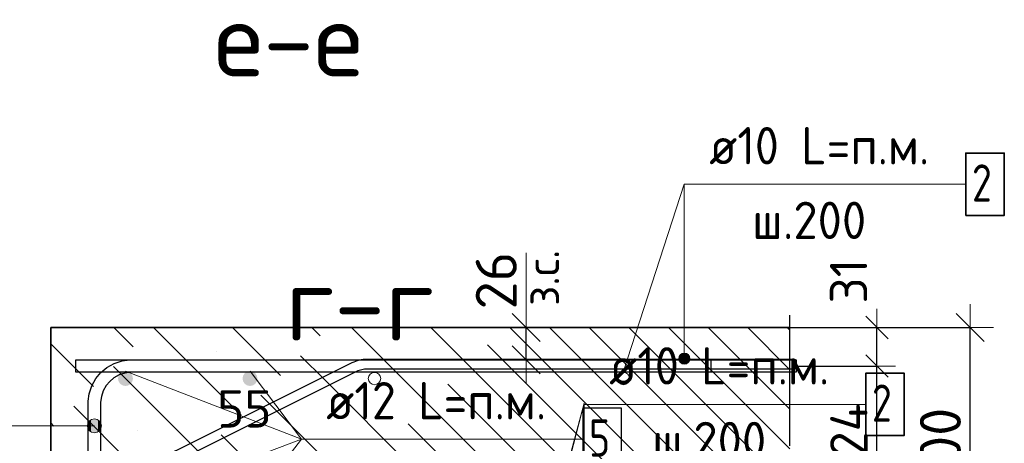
# Model space of a CAD drawing. Header units: metres. Extents: x -38 to 114, y -15 to 21.
# Tile 130 of 244: x 72.101 to 72.892, y 3.525 to 3.866. Entities that reach past the tile are written whole.
import ezdxf

# ---------------------------------------------------------------- set-up
doc = ezdxf.new("R2010")
doc.units = ezdxf.units.M
doc.header["$PDMODE"] = 65
doc.linetypes.add('______4', pattern=[0.135, 0.105, -0.03])
for name, color, linetype, lineweight in [('XR$3$Арм. стержнями верхней зоны', 180, 'Continuous', 35), ('XR$3$Арм.стержн. Арматура края', 96, 'Continuous', 35), ('XR$3$Арм.стержн. Доп. арматура', 180, 'Continuous', 35), ('XR$3$Размерная линия (1)', 7, 'Continuous', 13), ('XR$3$Размерная линия_ общее', 7, 'Continuous', 13), ('XR$4$Арм. стержнями верхней зоны', 180, 'Continuous', 35), ('XR$4$ВК__отв в полу 1-2 эт', 220, 'Continuous', 25), ('XR$4$Размерная линия (1)', 7, 'Continuous', 13), ('XR$6$Арм. стержнями верхней зоны', 180, 'Continuous', 35), ('XR$6$ВК__отв в полу 1-2 эт', 220, 'Continuous', 25), ('XR$6$Размерная линия (1)', 7, 'Continuous', 13)]:
    doc.layers.add(name, color=color, linetype=linetype, lineweight=lineweight)
doc.styles.add('ISOCPEUR', font='txt')
doc.dimstyles.new('DIMSTYLE_11', dxfattribs={"dimtxt": 0.033, "dimasz": 0.0375, "dimexe": 0, "dimexo": 0, "dimgap": 0.0165, "dimtad": 2, "dimdec": 0, "dimlfac": 1000, "dimrnd": 1, "dimzin": 12, "dimdsep": 46, "dimtxsty": 'ISOCPEUR', "dimblk1": 'ALL_ML_STRICH', "dimblk2": 'ALL_ML_STRICH', "dimsah": 1, "dimcen": 0, "dimclrd": 7, "dimclre": 256, "dimclrt": 7, "dimadec": 0, "dimazin": 0, "dimtfac": 1, "dimtdec": 0, "dimtix": 1, "dimtmove": 2, "dimatfit": 3, "dimfxl": 0, "dimtvp": 1.2, "dimtzin": 0, "dimlwd": 0, "dimlwe": -3, "dimarcsym": 0})
doc.dimstyles.new('DIMSTYLE_12', dxfattribs={"dimtxt": 0.03, "dimasz": 0.03, "dimexe": 0, "dimexo": 0, "dimgap": 0.015, "dimtad": 2, "dimdec": 0, "dimlfac": 1000, "dimrnd": 1, "dimzin": 12, "dimdsep": 46, "dimtxsty": 'ISOCPEUR', "dimblk1": 'ALL_ML_STRICH', "dimblk2": 'ALL_ML_STRICH', "dimsah": 1, "dimcen": 0, "dimclrd": 7, "dimclre": 256, "dimclrt": 7, "dimadec": 0, "dimazin": 0, "dimtfac": 1, "dimtdec": 0, "dimtix": 1, "dimtmove": 2, "dimatfit": 3, "dimfxl": 0, "dimtzin": 0, "dimlwd": 0, "dimlwe": -3, "dimarcsym": 0})
doc.dimstyles.new('DIMSTYLE_14', dxfattribs={"dimtxt": 0.03, "dimasz": 0.03, "dimexe": 0, "dimexo": 0, "dimgap": 0.015, "dimtad": 2, "dimdec": 0, "dimlfac": 1000, "dimrnd": 1, "dimzin": 12, "dimdsep": 46, "dimtxsty": 'ISOCPEUR', "dimblk1": 'ALL_ML_STRICH', "dimblk2": 'ALL_ML_STRICH', "dimsah": 1, "dimcen": 0, "dimclrd": 7, "dimclre": 256, "dimclrt": 7, "dimadec": 0, "dimazin": 0, "dimtfac": 1, "dimtdec": 0, "dimtix": 1, "dimtmove": 2, "dimatfit": 3, "dimfxl": 0, "dimtvp": 1.2, "dimtzin": 0, "dimlwd": 0, "dimlwe": -3, "dimarcsym": 0})
doc.dimstyles.new('DIMSTYLE_23', dxfattribs={"dimtxt": 0.03, "dimasz": 0.03, "dimexe": 0, "dimexo": 0, "dimgap": 0.015, "dimtad": 2, "dimdec": 0, "dimlfac": 1000, "dimrnd": 5, "dimzin": 12, "dimdsep": 46, "dimtxsty": 'ISOCPEUR', "dimblk1": 'ALL_ML_STRICH', "dimblk2": 'ALL_ML_STRICH', "dimsah": 1, "dimcen": 0, "dimclrd": 7, "dimclre": 256, "dimclrt": 7, "dimadec": 0, "dimazin": 0, "dimtfac": 1, "dimtdec": 0, "dimtix": 1, "dimtmove": 2, "dimatfit": 3, "dimfxl": 0, "dimtvp": 1.2, "dimtzin": 0, "dimlwd": 0, "dimlwe": -3, "dimarcsym": 0})
doc.dimstyles.new('DIMSTYLE_31', dxfattribs={"dimtxt": 0.03, "dimasz": 0.03, "dimexe": 0, "dimexo": 0, "dimgap": 0.015, "dimtad": 0, "dimdec": 0, "dimlfac": 1000, "dimrnd": 5, "dimzin": 12, "dimdsep": 46, "dimtxsty": 'ISOCPEUR', "dimblk1": 'ALL_ML_STRICH', "dimblk2": 'ALL_ML_STRICH', "dimsah": 1, "dimcen": 0, "dimclrd": 7, "dimclre": 256, "dimclrt": 7, "dimadec": 0, "dimazin": 0, "dimtfac": 1, "dimtdec": 0, "dimtix": 1, "dimtmove": 2, "dimatfit": 3, "dimfxl": 0, "dimtvp": 1.2, "dimtzin": 0, "dimlwd": 0, "dimlwe": -3, "dimarcsym": 0})
doc.dimstyles.new('DIMSTYLE_8', dxfattribs={"dimtxt": 0.033, "dimasz": 0.0375, "dimexe": 0, "dimexo": 0, "dimgap": 0.0165, "dimtad": 2, "dimdec": 0, "dimlfac": 1000, "dimrnd": 1, "dimzin": 12, "dimdsep": 46, "dimtxsty": 'ISOCPEUR', "dimblk1": 'ALL_ML_STRICH', "dimblk2": 'ALL_ML_STRICH', "dimsah": 1, "dimcen": 0, "dimclrd": 7, "dimclre": 256, "dimclrt": 7, "dimadec": 0, "dimazin": 0, "dimtfac": 1, "dimtdec": 0, "dimtix": 1, "dimtmove": 2, "dimatfit": 3, "dimfxl": 0, "dimtzin": 0, "dimlwd": 0, "dimlwe": -3, "dimarcsym": 0})
pattern_1 = [(135, (0, 0), (-0.031819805, -0.031819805), [0.4, -0.05, 0, -0.05]), (135, (-0.01591, -0.01591), (-0.031819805, -0.031819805), [0.8, -0.1, 0.1, -0.1])]

# ---------------------------------------------------------------- blocks, each defined once
blk = doc.blocks.new('ALL_ML_STRICH')
at = {"color": 0, "linetype": 'ByBlock', "lineweight": -2}
for p, q in [((0, -0.5), (0, 0.5)), ((-0.3, -0.3), (0.3, 0.3)), ((-1, 0), (0.5, 0))]:
    blk.add_line(p, q, dxfattribs=at)
blk = doc.blocks.new('*D95')
at = {"layer": 'DEFPOINTS', "color": 7, "linetype": 'Continuous', "lineweight": 13, "transparency": 33554687}
for p in [(72.69287, 3.61831), (72.69287, 3.41831), (72.86441, 3.41831)]:
    blk.add_point(p, dxfattribs=at)
at = {"layer": 'XR$3$Размерная линия_ общее', "color": 253, "linetype": 'Continuous', "lineweight": -2, "true_color": 0xa0a0a0, "transparency": 33554687}
for p, q in [((72.71287, 3.61831), (72.86441, 3.61831)), ((72.71287, 3.41831), (72.86441, 3.41831))]:
    blk.add_line(p, q, dxfattribs=at)
at = {"layer": 'XR$3$Размерная линия_ общее', "color": 7, "linetype": 'Continuous', "lineweight": -2, "transparency": 33554687}
blk.add_line((72.86441, 3.41831), (72.86441, 3.61831), dxfattribs=at)
at = {"layer": 'XR$3$Размерная линия_ общее', "color": 7, "linetype": 'Continuous', "lineweight": 13, "transparency": 33554687, "xscale": 0.0375, "yscale": 0.0375, "zscale": 0.0375}
for p, rotation in [((72.86441, 3.61831), 90), ((72.86441, 3.41831), 270)]:
    blk.add_blockref('ALL_ML_STRICH', p, dxfattribs=dict(at, rotation=rotation))
at = {"layer": 'XR$3$Размерная линия_ общее', "color": 7, "linetype": 'Continuous', "lineweight": 13, "transparency": 33554687, "insert": (72.84041, 3.51996), "char_height": 0.033, "width": 0.099, "attachment_point": 5, "rotation": 90, "style": 'ISOCPEUR'}
blk.add_mtext('\\A1;{200}', dxfattribs=at)
blk = doc.blocks.new('*D164')
at = {"layer": 'DEFPOINTS', "color": 7, "linetype": 'Continuous', "lineweight": 13, "transparency": 33554687}
for p in [(72.4677, 3.61831), (72.4677, 3.59231), (72.50769, 3.59231)]:
    blk.add_point(p, dxfattribs=at)
at = {"layer": 'XR$3$Размерная линия_ общее', "color": 253, "linetype": 'Continuous', "lineweight": -2, "true_color": 0xa0a0a0, "transparency": 33554687}
for p, q in [((72.4877, 3.61831), (72.50769, 3.61831)), ((72.4877, 3.59231), (72.50769, 3.59231))]:
    blk.add_line(p, q, dxfattribs=at)
at = {"layer": 'XR$3$Размерная линия_ общее', "color": 7, "linetype": 'Continuous', "lineweight": -2, "transparency": 33554687}
blk.add_line((72.50769, 3.59231), (72.50769, 3.61831), dxfattribs=at)
at = {"layer": 'XR$3$Размерная линия_ общее', "color": 7, "linetype": 'Continuous', "lineweight": 13, "transparency": 33554687, "xscale": 0.0375, "yscale": 0.0375, "zscale": 0.0375}
for p, rotation in [((72.50769, 3.61831), 90), ((72.50769, 3.59231), 270)]:
    blk.add_blockref('ALL_ML_STRICH', p, dxfattribs=dict(at, rotation=rotation))
at = {"layer": 'XR$3$Размерная линия_ общее', "color": 7, "linetype": 'Continuous', "lineweight": 13, "transparency": 33554687, "insert": (72.50722, 3.63567), "char_height": 0.027, "width": 0.00135, "attachment_point": 1, "rotation": 90, "line_spacing_factor": 0.60241, "style": 'ISOCPEUR'}
blk.add_mtext('з.с.', dxfattribs=at)
at = {"layer": 'XR$3$Размерная линия_ общее', "color": 7, "linetype": 'Continuous', "lineweight": 13, "transparency": 33554687, "insert": (72.48369, 3.65603), "char_height": 0.033, "width": 0.066, "attachment_point": 5, "rotation": 90, "style": 'ISOCPEUR'}
blk.add_mtext('\\A1;{26}', dxfattribs=at)
blk = doc.blocks.new('*D214')
at = {"layer": 'DEFPOINTS', "color": 7, "linetype": 'Continuous', "lineweight": 13, "transparency": 33554687}
for p in [(72.70378, 3.58731), (72.69675, 3.46331), (72.78941, 3.46331)]:
    blk.add_point(p, dxfattribs=at)
at = {"layer": 'XR$3$Размерная линия (1)', "color": 9, "linetype": 'Continuous', "lineweight": -2, "true_color": 0xc7c7c7, "transparency": 33554687}
for p, q in [((72.72378, 3.58731), (72.78941, 3.58731)), ((72.71675, 3.46331), (72.78941, 3.46331))]:
    blk.add_line(p, q, dxfattribs=at)
at = {"layer": 'XR$3$Размерная линия (1)', "color": 7, "linetype": 'Continuous', "lineweight": -2, "transparency": 33554687}
blk.add_line((72.78941, 3.46331), (72.78941, 3.58731), dxfattribs=at)
at = {"layer": 'XR$3$Размерная линия (1)', "color": 7, "linetype": 'Continuous', "lineweight": 13, "transparency": 33554687, "xscale": 0.03, "yscale": 0.03, "zscale": 0.03}
for p, rotation in [((72.78941, 3.58731), 90), ((72.78941, 3.46331), 270)]:
    blk.add_blockref('ALL_ML_STRICH', p, dxfattribs=dict(at, rotation=rotation))
at = {"layer": 'XR$3$Размерная линия (1)', "color": 7, "linetype": 'Continuous', "lineweight": 13, "transparency": 33554687, "insert": (72.76691, 3.52831), "char_height": 0.03, "width": 0.09, "attachment_point": 5, "rotation": 90, "style": 'ISOCPEUR'}
blk.add_mtext('\\A1;{124}', dxfattribs=at)
blk = doc.blocks.new('*D215')
at = {"layer": 'DEFPOINTS', "color": 7, "linetype": 'Continuous', "lineweight": 13, "transparency": 33554687}
for p in [(72.68591, 3.61831), (72.70378, 3.58731), (72.78941, 3.58731)]:
    blk.add_point(p, dxfattribs=at)
at = {"layer": 'XR$3$Размерная линия (1)', "color": 9, "linetype": 'Continuous', "lineweight": -2, "true_color": 0xc7c7c7, "transparency": 33554687}
for p, q in [((72.70591, 3.61831), (72.78941, 3.61831)), ((72.72378, 3.58731), (72.78941, 3.58731))]:
    blk.add_line(p, q, dxfattribs=at)
at = {"layer": 'XR$3$Размерная линия (1)', "color": 7, "linetype": 'Continuous', "lineweight": -2, "transparency": 33554687}
blk.add_line((72.78941, 3.58731), (72.78941, 3.61831), dxfattribs=at)
at = {"layer": 'XR$3$Размерная линия (1)', "color": 7, "linetype": 'Continuous', "lineweight": 13, "transparency": 33554687, "xscale": 0.03, "yscale": 0.03, "zscale": 0.03}
for p, rotation in [((72.78941, 3.61831), 90), ((72.78941, 3.58731), 270)]:
    blk.add_blockref('ALL_ML_STRICH', p, dxfattribs=dict(at, rotation=rotation))
at = {"layer": 'XR$3$Размерная линия (1)', "color": 7, "linetype": 'Continuous', "lineweight": 13, "transparency": 33554687, "insert": (72.76667, 3.6556), "char_height": 0.03, "width": 0.06, "attachment_point": 5, "rotation": 90, "style": 'ISOCPEUR'}
blk.add_mtext('\\A1;{31}', dxfattribs=at)
blk = doc.blocks.new('*D236')
at = {"layer": 'DEFPOINTS', "color": 7, "linetype": 'Continuous', "lineweight": 13, "transparency": 33554687}
for p in [(72.04592, 3.45831), (72.01108, 3.42331), (72.13584, 3.42331)]:
    blk.add_point(p, dxfattribs=at)
at = {"layer": 'XR$3$Размерная линия (1)', "color": 9, "linetype": 'Continuous', "lineweight": -2, "true_color": 0xc7c7c7, "transparency": 33554687}
for p, q in [((72.01108, 3.45831), (72.01108, 3.45831)), ((72.11584, 3.42331), (72.01108, 3.42331))]:
    blk.add_line(p, q, dxfattribs=at)
at = {"layer": 'XR$3$Размерная линия (1)', "color": 7, "linetype": 'Continuous', "lineweight": -2, "transparency": 33554687}
blk.add_line((72.01108, 3.42331), (72.01108, 3.45831), dxfattribs=at)
at = {"layer": 'XR$3$Размерная линия (1)', "color": 7, "linetype": 'Continuous', "lineweight": 13, "transparency": 33554687, "xscale": 0.03, "yscale": 0.03, "zscale": 0.03}
for p, rotation in [((72.01108, 3.45831), 90), ((72.01108, 3.42331), 270)]:
    blk.add_blockref('ALL_ML_STRICH', p, dxfattribs=dict(at, rotation=rotation))
at = {"layer": 'XR$3$Размерная линия (1)', "color": 7, "linetype": 'Continuous', "lineweight": 13, "transparency": 33554687, "insert": (72.08006, 3.50299), "char_height": 0.03, "width": 0.06, "attachment_point": 5, "rotation": 90, "style": 'ISOCPEUR'}
blk.add_mtext('\\A1;{35}', dxfattribs=at)
blk = doc.blocks.new('*D292')
at = {"layer": 'DEFPOINTS', "color": 7, "linetype": 'Continuous', "lineweight": 13, "transparency": 33554687}
for p in [(72.20014, 3.47904), (72.20014, 3.39197), (72.25514, 3.35697)]:
    blk.add_point(p, dxfattribs=at)
at = {"layer": 'XR$4$Размерная линия (1)', "color": 9, "linetype": 'Continuous', "lineweight": -2, "true_color": 0xc7c7c7, "transparency": 33554687}
for p, q in [((72.20014, 3.41197), (72.20014, 3.47904)), ((72.25514, 3.37697), (72.25514, 3.47904))]:
    blk.add_line(p, q, dxfattribs=at)
at = {"layer": 'XR$4$Размерная линия (1)', "color": 7, "linetype": 'Continuous', "lineweight": -2, "transparency": 33554687}
blk.add_line((72.20014, 3.47904), (72.25514, 3.47904), dxfattribs=at)
at = {"layer": 'XR$4$Размерная линия (1)', "color": 7, "linetype": 'Continuous', "lineweight": 13, "transparency": 33554687, "xscale": 0.03, "yscale": 0.03, "zscale": 0.03, "rotation": 180}
blk.add_blockref('ALL_ML_STRICH', (72.20014, 3.47904), dxfattribs=at)
at = {"layer": 'XR$4$Размерная линия (1)', "color": 7, "linetype": 'Continuous', "lineweight": 13, "transparency": 33554687, "xscale": 0.03, "yscale": 0.03, "zscale": 0.03}
blk.add_blockref('ALL_ML_STRICH', (72.25514, 3.47904), dxfattribs=at)
at = {"layer": 'XR$4$Размерная линия (1)', "color": 7, "linetype": 'Continuous', "lineweight": 13, "transparency": 33554687, "insert": (72.28141, 3.55291), "char_height": 0.03, "width": 0.06, "attachment_point": 5, "style": 'ISOCPEUR'}
blk.add_mtext('\\A1;{55}', dxfattribs=at)
blk = doc.blocks.new('*D670')
at = {"layer": 'DEFPOINTS', "color": 7, "linetype": 'Continuous', "lineweight": 13, "transparency": 33554687}
for p in [(72.20014, 3.47904), (72.20014, 3.39197), (72.25514, 3.35697)]:
    blk.add_point(p, dxfattribs=at)
at = {"layer": 'XR$6$Размерная линия (1)', "color": 9, "linetype": 'Continuous', "lineweight": -2, "true_color": 0xc7c7c7, "transparency": 33554687}
for p, q in [((72.20014, 3.41197), (72.20014, 3.47904)), ((72.25514, 3.37697), (72.25514, 3.47904))]:
    blk.add_line(p, q, dxfattribs=at)
at = {"layer": 'XR$6$Размерная линия (1)', "color": 7, "linetype": 'Continuous', "lineweight": -2, "transparency": 33554687}
blk.add_line((72.20014, 3.47904), (72.25514, 3.47904), dxfattribs=at)
at = {"layer": 'XR$6$Размерная линия (1)', "color": 7, "linetype": 'Continuous', "lineweight": 13, "transparency": 33554687, "xscale": 0.03, "yscale": 0.03, "zscale": 0.03, "rotation": 180}
blk.add_blockref('ALL_ML_STRICH', (72.20014, 3.47904), dxfattribs=at)
at = {"layer": 'XR$6$Размерная линия (1)', "color": 7, "linetype": 'Continuous', "lineweight": 13, "transparency": 33554687, "xscale": 0.03, "yscale": 0.03, "zscale": 0.03}
blk.add_blockref('ALL_ML_STRICH', (72.25514, 3.47904), dxfattribs=at)
at = {"layer": 'XR$6$Размерная линия (1)', "color": 7, "linetype": 'Continuous', "lineweight": 13, "transparency": 33554687, "insert": (72.28141, 3.55291), "char_height": 0.03, "width": 0.06, "attachment_point": 5, "style": 'ISOCPEUR'}
blk.add_mtext('\\A1;{55}', dxfattribs=at)

msp = doc.modelspace()

# ---------------------------------------------------------------- hatches: boundary and pattern name
at = {"linetype": 'Continuous', "lineweight": 13, "transparency": 33554687}
h = msp.add_hatch(dxfattribs=at)
h.set_pattern_fill('__________540', scale=0.015, style=0, pattern_type=2)
h.set_pattern_definition(pattern_1)
h.paths.add_polyline_path([(72.34592, 3.61831), (72.12592, 3.61831), (72.12592, 3.49831), (72.04592, 3.45831), (72.04592, 3.25831), (72.34592, 3.25831)], flags=0)
at = {"linetype": 'Continuous', "lineweight": 25, "transparency": 33554687}
h = msp.add_hatch(dxfattribs=at)
h.set_pattern_fill('__________540', scale=0.015, style=0, pattern_type=2)
h.set_pattern_definition(pattern_1)
h.paths.add_polyline_path([(72.34592, 3.61831), (72.34592, 3.41831), (72.71957, 3.41831), (72.71957, 3.61831)], flags=0)
at = {"layer": 'XR$3$Арм. стержнями верхней зоны', "linetype": 'Continuous', "lineweight": 13, "transparency": 33554687}
for points in [[(72.63863, 3.59556), (72.63089, 3.59556), (72.63026, 3.59331)], [(72.63863, 3.59556), (72.63026, 3.59331), (72.63926, 3.59331)], [(72.63926, 3.59331), (72.63026, 3.59331), (72.63089, 3.59106)], [(72.63701, 3.59718), (72.63251, 3.59718), (72.63089, 3.59556)], [(72.63701, 3.59718), (72.63089, 3.59556), (72.63863, 3.59556)], [(72.63926, 3.59331), (72.63089, 3.59106), (72.63863, 3.59106)], [(72.63863, 3.59106), (72.63089, 3.59106), (72.63251, 3.58944)], [(72.63251, 3.59718), (72.63701, 3.59718), (72.63476, 3.59781)], [(72.63863, 3.59106), (72.63251, 3.58944), (72.63701, 3.58944)], [(72.63701, 3.58944), (72.63251, 3.58944), (72.63476, 3.58881)]]:
    msp.add_hatch(color=7, dxfattribs=at).paths.add_polyline_path(points)
at = {"layer": 'XR$3$Арм.стержн. Арматура края', "linetype": 'Continuous', "lineweight": 13, "transparency": 33554687}
for points in [[(72.15608, 3.5421), (72.1581, 3.53445), (72.1581, 3.54413)], [(72.1581, 3.54413), (72.16092, 3.53367), (72.16092, 3.54492)], [(72.1581, 3.54413), (72.1581, 3.53445), (72.16092, 3.53367)], [(72.16092, 3.54492), (72.16092, 3.53367), (72.16373, 3.53445)], [(72.16092, 3.54492), (72.16373, 3.53445), (72.16373, 3.54413)], [(72.16373, 3.54413), (72.16373, 3.53445), (72.16575, 3.53648)], [(72.16373, 3.54413), (72.16575, 3.53648), (72.16575, 3.5421)], [(72.15608, 3.53648), (72.15608, 3.5421), (72.15529, 3.53929)], [(72.15608, 3.5421), (72.15608, 3.53648), (72.1581, 3.53445)], [(72.16575, 3.5421), (72.16575, 3.53648), (72.16654, 3.53929)]]:
    msp.add_hatch(color=7, dxfattribs=at).paths.add_polyline_path(points)
at = {"layer": 'XR$3$Арм.стержн. Доп. арматура', "linetype": 'Continuous', "lineweight": 50, "transparency": 33554687}
for points in [[(72.19192, 3.57731), (72.19146, 3.5796), (72.19016, 3.58155), (72.18821, 3.58285), (72.18592, 3.58331), (72.18362, 3.58285), (72.18167, 3.58155), (72.18037, 3.5796), (72.17992, 3.57731), (72.18037, 3.57501), (72.18167, 3.57306), (72.18362, 3.57176), (72.18592, 3.57131), (72.18821, 3.57176), (72.19016, 3.57306), (72.19146, 3.57501)], [(72.29192, 3.57731), (72.29146, 3.5796), (72.29016, 3.58155), (72.28821, 3.58285), (72.28592, 3.58331), (72.28362, 3.58285), (72.28167, 3.58155), (72.28037, 3.5796), (72.27992, 3.57731), (72.28037, 3.57501), (72.28167, 3.57306), (72.28362, 3.57176), (72.28592, 3.57131), (72.28821, 3.57176), (72.29016, 3.57306), (72.29146, 3.57501)]]:
    msp.add_hatch(color=34, dxfattribs=at).paths.add_polyline_path(points)

# ---------------------------------------------------------------- linework, layer by layer
at = {"color": 7, "linetype": 'Continuous', "lineweight": 13, "transparency": 33554687}
for p, q in [((72.58592, 3.58326), (72.63476, 3.73347)), ((72.50769, 3.61831), (72.50769, 3.67831))]:
    msp.add_line(p, q, dxfattribs=at)
at = {"color": 7, "linetype": '______4', "lineweight": 25, "transparency": 33554687}
msp.add_line((72.71957, 3.31831), (72.71957, 3.71831), dxfattribs=at)
at = {"color": 7, "linetype": 'Continuous', "lineweight": 35, "transparency": 33554687}
for p, q in [((72.12592, 3.61831), (72.12592, 3.49831)), ((72.34592, 3.61831), (72.12592, 3.61831)), ((72.71957, 3.61831), (72.34592, 3.61831))]:
    msp.add_line(p, q, dxfattribs=at)
at = {"color": 7, "linetype": 'Continuous', "lineweight": 13, "transparency": 33554687}
for centre in [(72.38592, 3.57726), (72.58592, 3.57726)]:
    msp.add_circle(centre, 0.005, dxfattribs=at)
at = {"layer": 'XR$3$Арм. стержнями верхней зоны', "color": 7, "linetype": 'Continuous', "lineweight": 13, "transparency": 33554687}
for p, q in [((72.63476, 3.73347), (72.86076, 3.73347)), ((72.63476, 3.73347), (72.63476, 3.59331)), ((72.63026, 3.59331), (72.63026, 3.59331)), ((72.63476, 3.59781), (72.63476, 3.59781)), ((72.63926, 3.59331), (72.63926, 3.59331)), ((72.63476, 3.58881), (72.63476, 3.58881))]:
    msp.add_line(p, q, dxfattribs=at)
at = {"layer": 'XR$3$Арм. стержнями верхней зоны', "color": 7, "linetype": 'Continuous', "lineweight": 35, "transparency": 33554687}
msp.add_lwpolyline([(72.86076, 3.70847), (72.89176, 3.70847), (72.89176, 3.75847), (72.86076, 3.75847), (72.86076, 3.70847)], dxfattribs=at)
at = {"layer": 'XR$3$Арм. стержнями верхней зоны', "color": 4, "linetype": 'Continuous', "lineweight": 25, "transparency": 33554687}
msp.add_lwpolyline([(72.14592, 3.59231), (72.72457, 3.59231), (72.72457, 3.58231), (72.14592, 3.58231), (72.14592, 3.59231)], dxfattribs=at)
at = {"layer": 'XR$3$Арм. стержнями верхней зоны', "color": 7, "linetype": 'Continuous', "lineweight": 13, "transparency": 33554687}
msp.add_circle((72.63476, 3.59331), 0.0045, dxfattribs=at)
at = {"layer": 'XR$3$Арм.стержн. Арматура края', "color": 7, "linetype": 'Continuous', "lineweight": 13, "transparency": 33554687}
for p, q in [((72.16092, 3.54492), (72.16092, 3.54492)), ((71.83381, 3.53929), (72.14081, 3.53929)), ((72.14081, 3.53929), (72.16092, 3.53929)), ((72.15529, 3.53929), (72.15529, 3.53929)), ((72.16654, 3.53929), (72.16654, 3.53929)), ((72.16092, 3.53367), (72.16092, 3.53367))]:
    msp.add_line(p, q, dxfattribs=at)
at = {"layer": 'XR$3$Арм.стержн. Арматура края', "color": 40, "linetype": 'Continuous', "lineweight": 25, "transparency": 33554687}
msp.add_lwpolyline([(72.08557, 3.44904), (72.36809, 3.59017), (72.36945, 3.59078), (72.37088, 3.59133), (72.37234, 3.59181), (72.37382, 3.5922), (72.37531, 3.59251), (72.37683, 3.59274), (72.37836, 3.59288), (72.37985, 3.59294), (72.72357, 3.59294), (72.72357, 3.58494), (72.38002, 3.58494), (72.3789, 3.5849), (72.37781, 3.58479), (72.37672, 3.58463), (72.37566, 3.58441), (72.3746, 3.58413), (72.37356, 3.58379), (72.37253, 3.58339), (72.37151, 3.58294), (72.0895, 3.44206)], dxfattribs=at)
at = {"layer": 'XR$3$Арм.стержн. Арматура края', "color": 4, "linetype": 'Continuous', "lineweight": 25, "transparency": 33554687}
for points in [[(72.15592, 3.49165), (72.15592, 3.55896), (72.15676, 3.56506), (72.15886, 3.57141), (72.16213, 3.57726), (72.16615, 3.58207), (72.17097, 3.58609), (72.17681, 3.58936), (72.18316, 3.59146), (72.18926, 3.59231), (72.65592, 3.59231), (72.65592, 3.58231)], [(72.65592, 3.58231), (72.18995, 3.58231), (72.18543, 3.58168), (72.18086, 3.58017), (72.17666, 3.57782), (72.17325, 3.57497), (72.1704, 3.57156), (72.16805, 3.56737), (72.16654, 3.56279), (72.16592, 3.55827), (72.16592, 3.49235)]]:
    msp.add_lwpolyline(points, dxfattribs=at)
at = {"layer": 'XR$3$Арм.стержн. Арматура края', "color": 7, "linetype": 'Continuous', "lineweight": 13, "transparency": 33554687}
msp.add_circle((72.16092, 3.53929), 0.00563, dxfattribs=at)
at = {"layer": 'XR$3$Арм.стержн. Доп. арматура', "color": 7, "linetype": 'Continuous', "lineweight": 13, "transparency": 33554687}
for q in [(72.18592, 3.58331), (72.28592, 3.58331), (72.18592, 3.47531), (72.28592, 3.47531), (72.55317, 3.52847)]:
    msp.add_line((72.32717, 3.52847), q, dxfattribs=at)
at = {"layer": 'XR$3$Арм.стержн. Доп. арматура', "color": 7, "linetype": 'Continuous', "lineweight": 25, "transparency": 33554687}
msp.add_lwpolyline([(72.55317, 3.50347), (72.58417, 3.50347), (72.58417, 3.55347), (72.55317, 3.55347), (72.55317, 3.50347)], dxfattribs=at)
at = {"layer": 'XR$4$Арм. стержнями верхней зоны', "color": 7, "linetype": 'Continuous', "lineweight": 13, "transparency": 33554687}
for q in [(72.78043, 3.5565), (72.55443, 3.36697)]:
    msp.add_line((72.55443, 3.5565), q, dxfattribs=at)
at = {"layer": 'XR$4$Арм. стержнями верхней зоны', "color": 7, "linetype": 'Continuous', "lineweight": 35, "transparency": 33554687}
msp.add_lwpolyline([(72.78043, 3.5315), (72.81143, 3.5315), (72.81143, 3.5815), (72.78043, 3.5815), (72.78043, 3.5315)], dxfattribs=at)
at = {"layer": 'XR$4$ВК__отв в полу 1-2 эт', "color": 7, "linetype": 'Continuous', "lineweight": 13, "transparency": 33554687}
msp.add_line((72.50014, 3.35092), (72.55439, 3.55752), dxfattribs=at)
at = {"layer": 'XR$6$Арм. стержнями верхней зоны', "color": 7, "linetype": 'Continuous', "lineweight": 13, "transparency": 33554687}
for q in [(72.78043, 3.5565), (72.55443, 3.36697)]:
    msp.add_line((72.55443, 3.5565), q, dxfattribs=at)
at = {"layer": 'XR$6$Арм. стержнями верхней зоны', "color": 7, "linetype": 'Continuous', "lineweight": 35, "transparency": 33554687}
msp.add_lwpolyline([(72.78043, 3.5315), (72.81143, 3.5315), (72.81143, 3.5815), (72.78043, 3.5815), (72.78043, 3.5315)], dxfattribs=at)
at = {"layer": 'XR$6$ВК__отв в полу 1-2 эт', "color": 7, "linetype": 'Continuous', "lineweight": 13, "transparency": 33554687}
msp.add_line((72.50014, 3.35692), (72.55439, 3.55752), dxfattribs=at)

# ---------------------------------------------------------------- texts
at = {"color": 7, "linetype": 'Continuous', "lineweight": 13, "transparency": 33554687, "char_height": 0.06, "width": 0.1533913, "style": 'ISOCPEUR'}
for s, insert, attachment_point in [('\\A1;{\\fISOCPEUR|i0|b0;\\H0.060000;\\W1.000000;\\C7;е-е}\\P', (72.37657, 3.8202), 9), ('\\A1;{\\fISOCPEUR|i0|b0;\\H0.060000;\\W1.000000;\\C7;г-г}\\P', (72.37395, 3.63792), 5), ('\\A1;{\\fISOCPEUR|i0|b0;\\H0.060000;\\W1.000000;\\C7;г-г}\\P', (72.37395, 3.63792), 5)]:
    msp.add_mtext(s, dxfattribs=dict(at, insert=insert, attachment_point=attachment_point))
at = {"layer": 'XR$3$Арм. стержнями верхней зоны', "color": 7, "linetype": 'Continuous', "lineweight": 25, "transparency": 33554687, "char_height": 0.03, "attachment_point": 7, "style": 'ISOCPEUR'}
for s, insert, width in [('\\W0.94;ø10 L=п.м.', (72.65476, 3.74947), 0.1999832), ('\\W0.78;2', (72.86576, 3.71947), 0.0326407), ('\\W0.95;ш.200 ', (72.68926, 3.68947), 0.1311996)]:
    msp.add_mtext(s, dxfattribs=dict(at, insert=insert, width=width))
at = {"layer": 'XR$3$Арм.стержн. Арматура края', "color": 7, "linetype": 'Continuous', "lineweight": 25, "transparency": 33554687, "insert": (71.85381, 3.55529), "char_height": 0.03, "width": 0.2806692, "attachment_point": 7, "style": 'ISOCPEUR'}
msp.add_mtext('\\W0.92;ø10 L=1135mm ', dxfattribs=at)
at = {"layer": 'XR$3$Арм.стержн. Доп. арматура', "color": 7, "linetype": 'Continuous', "lineweight": 25, "transparency": 33554687, "char_height": 0.03, "attachment_point": 7, "style": 'ISOCPEUR'}
for s, insert, width in [('\\W0.94;ø12 L=п.м.', (72.34717, 3.54447), 0.1999831), ('\\W0.78;5', (72.55817, 3.51447), 0.0326407)]:
    msp.add_mtext(s, dxfattribs=dict(at, insert=insert, width=width))
at = {"layer": 'XR$4$Арм. стержнями верхней зоны', "color": 7, "linetype": 'Continuous', "lineweight": 25, "transparency": 33554687, "char_height": 0.03, "attachment_point": 7, "style": 'ISOCPEUR'}
for s, insert, width in [('\\W0.94;ø10 L=п.м.', (72.57443, 3.5725), 0.1999831), ('\\W0.78;2', (72.78543, 3.5425), 0.0326407), ('\\W0.95;ш.200 ', (72.60893, 3.5125), 0.1311997)]:
    msp.add_mtext(s, dxfattribs=dict(at, insert=insert, width=width))
at = {"layer": 'XR$6$Арм. стержнями верхней зоны', "color": 7, "linetype": 'Continuous', "lineweight": 25, "transparency": 33554687, "char_height": 0.03, "attachment_point": 7, "style": 'ISOCPEUR'}
for s, insert, width in [('\\W0.94;ø10 L=п.м.', (72.57443, 3.5725), 0.1999831), ('\\W0.78;2', (72.78543, 3.5425), 0.0326407), ('\\W0.95;ш.200 ', (72.60893, 3.5125), 0.1311997)]:
    msp.add_mtext(s, dxfattribs=dict(at, insert=insert, width=width))

# ---------------------------------------------------------------- dimensions: what is measured, and where the dimension line sits
at = {"layer": 'XR$3$Размерная линия (1)', "color": 7, "linetype": 'Continuous', "lineweight": 13, "transparency": 33554687}
for base, p1, p2, dimstyle, picture, middle in [((72.78941, 3.61831), (72.72378, 3.58731), (72.70591, 3.61831), 'DIMSTYLE_14', '*D215', (72.76667, 3.6556)), ((72.78941, 3.58731), (72.71675, 3.46331), (72.72378, 3.58731), 'DIMSTYLE_12', '*D214', (72.76691, 3.52831)), ((72.01108, 3.45831), (72.11584, 3.42331), (72.01108, 3.45831), 'DIMSTYLE_31', '*D236', (72.08006, 3.50299))]:
    dim = msp.add_linear_dim(base=base, p1=p1, p2=p2, angle=90, dimstyle=dimstyle, override={"dimpost": '<>', "dimclrd": 7, "dimclre": 9, "dimclrt": 7, "dimlwd": 0, "dimlwe": 65533}, dxfattribs=at)
    dim.commit()
    dim.dimension.update_dxf_attribs({"geometry": picture, "text_midpoint": middle, "dimtype": 160})
at = {"layer": 'XR$3$Размерная линия_ общее', "color": 7, "linetype": 'Continuous', "lineweight": 13, "transparency": 33554687}
dim = msp.add_linear_dim(base=(72.50769, 3.61831), p1=(72.4877, 3.59231), p2=(72.4877, 3.61831), angle=90, text='<>\\Xз.с.', dimstyle='DIMSTYLE_11', override={"dimpost": '<>', "dimclrd": 7, "dimclre": 253, "dimclrt": 7, "dimlwd": 0, "dimlwe": 65533}, dxfattribs=at)
dim.commit()
dim.dimension.update_dxf_attribs({"geometry": '*D164', "text_midpoint": (72.48369, 3.65603), "dimtype": 160})
dim = msp.add_linear_dim(base=(72.86441, 3.61831), p1=(72.71287, 3.41831), p2=(72.71287, 3.61831), angle=90, dimstyle='DIMSTYLE_8', override={"dimpost": '<>', "dimclrd": 7, "dimclre": 253, "dimclrt": 7, "dimlwd": 0, "dimlwe": 65533}, dxfattribs=at)
dim.commit()
dim.dimension.update_dxf_attribs({"geometry": '*D95', "text_midpoint": (72.84041, 3.51996), "dimtype": 160})
at = {"layer": 'XR$4$Размерная линия (1)', "color": 7, "linetype": 'Continuous', "lineweight": 13, "transparency": 33554687}
dim = msp.add_linear_dim(base=(72.25514, 3.47904), p1=(72.20014, 3.41197), p2=(72.25514, 3.37697), dimstyle='DIMSTYLE_23', override={"dimpost": '<>', "dimclrd": 7, "dimclre": 9, "dimclrt": 7, "dimlwd": 0, "dimlwe": 65533}, dxfattribs=at)
dim.commit()
dim.dimension.update_dxf_attribs({"geometry": '*D292', "text_midpoint": (72.28141, 3.55291), "dimtype": 160})
at = {"layer": 'XR$6$Размерная линия (1)', "color": 7, "linetype": 'Continuous', "lineweight": 13, "transparency": 33554687}
dim = msp.add_linear_dim(base=(72.25514, 3.47904), p1=(72.20014, 3.41197), p2=(72.25514, 3.37697), dimstyle='DIMSTYLE_23', override={"dimpost": '<>', "dimclrd": 7, "dimclre": 9, "dimclrt": 7, "dimlwd": 0, "dimlwe": 65533}, dxfattribs=at)
dim.commit()
dim.dimension.update_dxf_attribs({"geometry": '*D670', "text_midpoint": (72.28141, 3.55291), "dimtype": 160})

doc.saveas('drawing.dxf')
